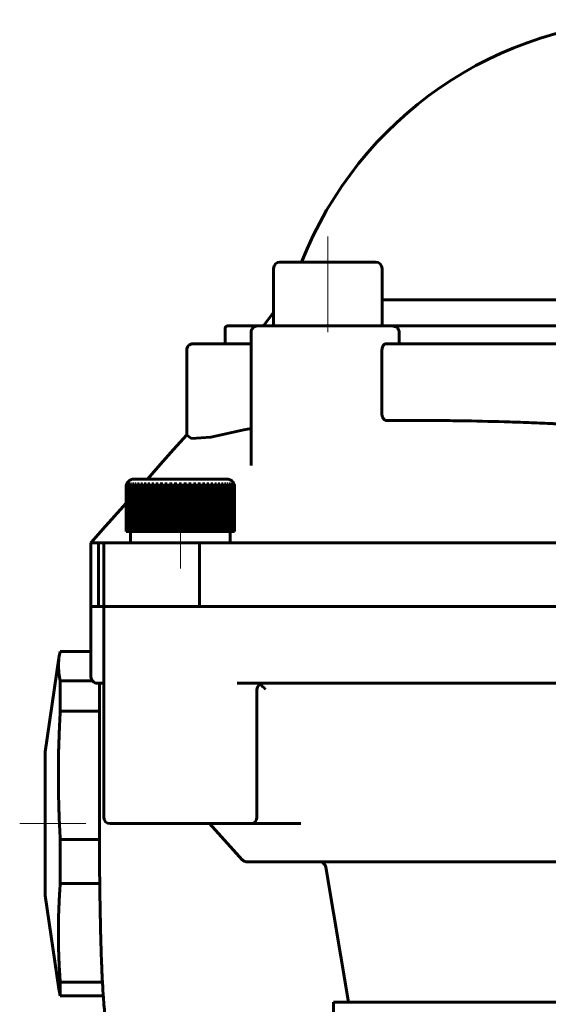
# Model space of a CAD drawing. Header units: millimetres. Extents: x 0 to 841, y 0 to 594.
# Tile 14 of 17: x 496 to 537, y 275 to 352. Entities that reach past the tile are written whole.
import ezdxf

# ---------------------------------------------------------------- set-up
doc = ezdxf.new("R2010")
doc.units = ezdxf.units.MM
doc.linetypes.add('K5LT_AXLED', pattern=[12, 7.5, -1.5, 1.5, -1.5])
doc.linetypes.add('K5LT_BASIC', pattern=[0])
doc.layers.add('Системный слой (1)', color=7, linetype='Continuous', true_color=0x6c6c6c)

# ---------------------------------------------------------------- blocks, each defined once
blk = doc.blocks.new('U81')
at = {"layer": 'Системный слой (1)', "color": 143, "linetype": 'K5LT_BASIC', "lineweight": 60, "true_color": 0x33acca}
for p, q in [((514.554, 300.094), (514.514, 300.118)), ((514.602, 300.062), (514.554, 300.094)), ((514.626, 300.044), (514.602, 300.062)), ((514.638, 300.035), (514.626, 300.044)), ((514.644, 300.03), (514.638, 300.035)), ((514.647, 300.028), (514.644, 300.03)), ((514.649, 300.027), (514.647, 300.028)), ((514.652, 300.024), (514.649, 300.027)), ((514.654, 300.023), (514.652, 300.024)), ((514.655, 300.022), (514.654, 300.023)), ((514.656, 300.021), (514.655, 300.022)), ((514.657, 300.021), (514.656, 300.021)), ((514.656, 300.021), (514.656, 300.021)), ((514.657, 300.02), (514.657, 300.021)), ((514.658, 300.02), (514.657, 300.02)), ((514.657, 300.02), (514.657, 300.02)), ((514.657, 300.02), (514.657, 300.02)), ((514.658, 300.019), (514.658, 300.02)), ((514.659, 300.019), (514.658, 300.019)), ((514.66, 300.018), (514.659, 300.019)), ((514.664, 300.015), (514.66, 300.018)), ((514.66, 300.018), (514.66, 300.018)), ((514.667, 300.012), (514.664, 300.015)), ((514.669, 300.011), (514.667, 300.012)), ((514.67, 300.01), (514.669, 300.011)), ((514.68, 300.002), (514.67, 300.01)), ((514.67, 300.01), (514.67, 300.01)), ((514.686, 299.997), (514.68, 300.002)), ((514.689, 299.995), (514.686, 299.997)), ((514.69, 299.994), (514.689, 299.995)), ((514.691, 299.993), (514.69, 299.994)), ((514.712, 299.975), (514.691, 299.993)), ((514.723, 299.965), (514.712, 299.975)), ((514.729, 299.96), (514.723, 299.965)), ((514.732, 299.958), (514.729, 299.96)), ((514.733, 299.956), (514.732, 299.958)), ((514.757, 299.935), (514.733, 299.956)), ((514.789, 299.904), (514.757, 299.935)), ((514.806, 299.888), (514.789, 299.904)), ((514.814, 299.88), (514.806, 299.888)), ((514.818, 299.875), (514.814, 299.88)), ((514.82, 299.873), (514.818, 299.875)), ((514.821, 299.872), (514.82, 299.873)), ((514.822, 299.871), (514.821, 299.872)), ((514.823, 299.87), (514.822, 299.871)), ((514.824, 299.87), (514.823, 299.87)), ((514.824, 299.869), (514.824, 299.87)), ((514.825, 299.868), (514.824, 299.869)), ((514.824, 299.869), (514.824, 299.869)), ((514.824, 299.869), (514.824, 299.869)), ((514.824, 299.869), (514.824, 299.869)), ((514.824, 299.869), (514.824, 299.869)), ((514.824, 299.869), (514.824, 299.869)), ((514.824, 299.869), (514.824, 299.869)), ((514.824, 299.869), (514.824, 299.869)), ((514.826, 299.867), (514.825, 299.868)), ((514.825, 299.868), (514.825, 299.868)), ((514.825, 299.868), (514.825, 299.868)), ((514.827, 299.866), (514.826, 299.867)), ((514.828, 299.865), (514.827, 299.866)), ((514.831, 299.862), (514.828, 299.865)), ((514.828, 299.865), (514.828, 299.865)), ((514.828, 299.865), (514.828, 299.865)), ((514.833, 299.859), (514.831, 299.862)), ((514.834, 299.858), (514.833, 299.859)), ((514.835, 299.858), (514.834, 299.858)), ((514.835, 299.857), (514.835, 299.858)), ((514.842, 299.85), (514.835, 299.857)), ((514.846, 299.846), (514.842, 299.85)), ((514.848, 299.843), (514.846, 299.846)), ((514.849, 299.842), (514.848, 299.843)), ((514.85, 299.842), (514.849, 299.842)), ((514.866, 299.823), (514.85, 299.842)), ((514.875, 299.814), (514.866, 299.823)), ((514.879, 299.808), (514.875, 299.814)), ((514.882, 299.806), (514.879, 299.808)), ((514.883, 299.805), (514.882, 299.806)), ((514.962, 299.706), (514.883, 299.805))]:
    blk.add_line(p, q, dxfattribs=at)
blk = doc.blocks.new('U82')
at = {"layer": 'Системный слой (1)', "color": 143, "linetype": 'K5LT_BASIC', "lineweight": 60, "true_color": 0x33acca}
for p, q in [((501.955, 300.206), (501.957, 300.078)), ((501.957, 300.078), (501.959, 299.942)), ((501.959, 299.942), (501.959, 299.877)), ((501.959, 299.877), (501.959, 299.841)), ((501.959, 299.841), (501.96, 299.816)), ((501.96, 299.816), (501.96, 299.802)), ((501.96, 299.802), (501.96, 299.785)), ((501.96, 299.785), (501.96, 299.761)), ((501.96, 299.761), (501.96, 299.745)), ((501.96, 299.745), (501.96, 299.739)), ((501.96, 299.739), (501.96, 299.737)), ((501.96, 299.737), (501.96, 299.733)), ((501.96, 299.733), (501.96, 299.726)), ((501.96, 299.726), (501.96, 299.715)), ((501.96, 299.715), (501.96, 299.706))]:
    blk.add_line(p, q, dxfattribs=at)
blk = doc.blocks.new('U86')
at = {"layer": 'Системный слой (1)', "color": 143, "linetype": 'K5LT_BASIC', "lineweight": 60, "true_color": 0x33acca}
for p, q in [((514.165, 286.206), (514.164, 286.206)), ((514.164, 286.206), (514.164, 286.206)), ((514.164, 286.206), (514.164, 286.206)), ((514.165, 286.206), (514.165, 286.206))]:
    blk.add_line(p, q, dxfattribs=at)
blk = doc.blocks.new('U87')
at = {"layer": 'Системный слой (1)', "color": 143, "linetype": 'K5LT_BASIC', "lineweight": 60, "true_color": 0x33acca}
for p, q in [((516.403, 289.206), (516.401, 289.206)), ((516.402, 289.206), (516.403, 289.205)), ((516.403, 289.205), (516.403, 289.206))]:
    blk.add_line(p, q, dxfattribs=at)
blk = doc.blocks.new('U89')
at = {"layer": 'Системный слой (1)', "color": 143, "linetype": 'K5LT_BASIC', "lineweight": 60, "true_color": 0x33acca}
for p, q in [((507.768, 318.513), (508.797, 319.677)), ((506.747, 317.359), (507.768, 318.513)), ((505.726, 316.206), (506.747, 317.359)), ((503.152, 313.299), (504.047, 314.31)), ((502.236, 312.265), (503.152, 313.299)), ((501.319, 311.23), (502.236, 312.265)), ((501.297, 311.206), (501.319, 311.23))]:
    blk.add_line(p, q, dxfattribs=at)
blk = doc.blocks.new('U91')
at = {"layer": 'Системный слой (1)', "color": 143, "linetype": 'K5LT_BASIC', "lineweight": 60, "true_color": 0x33acca}
for p, q in [((509.183, 319.378), (508.797, 319.634)), ((510.688, 319.483), (509.183, 319.378)), ((513.269, 320.068), (510.688, 319.483)), ((513.842, 320.162), (513.269, 320.068))]:
    blk.add_line(p, q, dxfattribs=at)
blk = doc.blocks.new('U93')
at = {"layer": 'Системный слой (1)', "color": 143, "linetype": 'K5LT_BASIC', "lineweight": 60, "true_color": 0x33acca}
for p, q in [((511.997, 328.206), (515.592, 328.206)), ((524.092, 328.206), (565.765, 328.206)), ((576.253, 328.206), (578.597, 328.206))]:
    blk.add_line(p, q, dxfattribs=at)
blk = doc.blocks.new('U94')
at = {"layer": 'Системный слой (1)', "color": 143, "linetype": 'K5LT_BASIC', "lineweight": 60, "true_color": 0x33acca}
for p, q in [((515.17, 328.206), (511.997, 328.206)), ((521.383, 328.206), (520.431, 328.206)), ((565.765, 328.206), (521.492, 328.206)), ((578.597, 328.206), (576.253, 328.206))]:
    blk.add_line(p, q, dxfattribs=at)
blk = doc.blocks.new('U95')
at = {"layer": 'Системный слой (1)', "color": 143, "linetype": 'K5LT_BASIC', "lineweight": 60, "true_color": 0x33acca}
for p, q in [((498.819, 302.345), (498.855, 302.522)), ((498.855, 302.522), (498.897, 302.7)), ((498.744, 301.58), (498.79, 302.169)), ((498.79, 302.169), (498.819, 302.345)), ((498.781, 300.99), (498.744, 301.58)), ((498.897, 300.4), (498.781, 300.99))]:
    blk.add_line(p, q, dxfattribs=at)

msp = doc.modelspace()

# ---------------------------------------------------------------- linework, layer by layer
at = {"layer": 'Системный слой (1)', "color": 30, "linetype": 'K5LT_AXLED', "lineweight": 18, "true_color": 0xff8000}
for p, q in [((519.842, 335.206), (519.842, 326.206)), ((508.297, 309.206), (508.297, 314.106)), ((495.719, 289.206), (500.897, 289.206))]:
    msp.add_line(p, q, dxfattribs=at)
at = {"layer": 'Системный слой (1)', "color": 143, "linetype": 'K5LT_BASIC', "lineweight": 60, "true_color": 0x33acca}
for p, q in [((515.592, 332.706), (515.592, 328.206)), ((523.592, 333.206), (516.092, 333.206)), ((517.79, 333.206), (516.092, 333.206)), ((524.092, 332.706), (524.092, 328.206)), ((566.503, 330.244), (524.092, 330.244)), ((515.592, 329.265), (514.857, 328.286)), ((511.797, 328.006), (511.797, 326.806)), ((514.342, 328.206), (524.83, 328.206)), ((524.092, 328.206), (515.592, 328.206)), ((513.842, 317.257), (513.842, 327.706)), ((525.445, 326.806), (525.445, 327.706)), ((509.297, 326.806), (513.842, 326.806)), ((511.797, 326.806), (510.797, 326.806)), ((511.797, 326.806), (511.33, 326.806)), ((524.423, 326.806), (566.172, 326.806)), ((508.797, 319.634), (508.797, 326.306)), ((524.082, 326.306), (524.082, 321.372)), ((513.842, 317.257), (513.842, 317.257)), ((513.842, 317.257), (513.842, 317.257)), ((504.098, 315.826), (504.098, 315.803)), ((504.123, 315.826), (504.123, 315.748)), ((504.182, 315.826), (504.182, 315.654)), ((504.273, 315.826), (504.273, 312.106)), ((504.397, 315.826), (504.397, 312.106)), ((504.552, 315.826), (504.552, 312.106)), ((511.922, 316.206), (504.672, 316.206)), ((504.738, 315.826), (504.738, 312.106)), ((504.952, 315.826), (504.952, 312.106)), ((505.193, 315.826), (505.193, 312.106)), ((505.459, 315.826), (505.459, 312.106)), ((505.748, 315.826), (505.748, 312.106)), ((506.058, 315.826), (506.058, 312.106)), ((506.385, 315.826), (506.385, 312.106)), ((506.728, 315.826), (506.728, 312.106)), ((507.084, 315.826), (507.084, 312.106)), ((507.449, 315.826), (507.449, 312.106)), ((507.821, 315.826), (507.821, 312.106)), ((508.197, 315.581), (508.197, 315.826)), ((508.397, 315.826), (508.397, 315.581)), ((508.773, 315.826), (508.773, 312.106)), ((509.145, 315.826), (509.145, 312.106)), ((509.511, 315.826), (509.511, 312.106)), ((509.866, 315.826), (509.866, 312.106)), ((510.209, 315.826), (510.209, 312.106)), ((510.537, 315.826), (510.537, 312.106)), ((510.846, 315.826), (510.846, 312.106)), ((511.135, 315.826), (511.135, 312.106)), ((511.401, 315.826), (511.401, 312.106)), ((511.642, 315.826), (511.642, 312.106)), ((511.857, 315.826), (511.857, 312.106)), ((512.042, 315.826), (512.042, 312.106)), ((512.198, 315.826), (512.198, 312.106)), ((512.322, 315.826), (512.322, 312.106)), ((512.413, 315.826), (512.413, 315.654)), ((512.472, 315.826), (512.472, 315.748)), ((512.496, 315.826), (512.496, 315.804)), ((504.047, 312.106), (504.047, 315.581)), ((504.048, 312.106), (504.048, 315.581)), ((504.057, 315.581), (504.057, 312.106)), ((504.074, 312.106), (504.074, 315.581)), ((504.1, 315.581), (504.1, 312.106)), ((504.133, 312.106), (504.133, 315.581)), ((504.177, 315.581), (504.177, 312.106)), ((504.226, 312.106), (504.226, 315.581)), ((504.287, 315.581), (504.287, 312.106)), ((504.351, 312.106), (504.351, 315.581)), ((504.43, 315.581), (504.43, 312.106)), ((504.508, 312.106), (504.508, 315.581)), ((504.603, 315.581), (504.603, 312.106)), ((504.696, 312.106), (504.696, 315.581)), ((504.806, 315.581), (504.806, 312.106)), ((504.913, 312.106), (504.913, 315.581)), ((505.038, 315.581), (505.038, 312.106)), ((505.157, 312.106), (505.157, 315.581)), ((505.295, 315.581), (505.295, 312.106)), ((505.427, 312.106), (505.427, 315.581)), ((505.577, 315.581), (505.577, 312.106)), ((505.719, 312.106), (505.719, 315.581)), ((505.881, 315.581), (505.881, 312.106)), ((506.032, 312.106), (506.032, 315.581)), ((506.204, 315.581), (506.204, 312.106)), ((506.364, 312.106), (506.364, 315.581)), ((506.544, 315.581), (506.544, 312.106)), ((506.711, 312.106), (506.711, 315.581)), ((506.898, 315.581), (506.898, 312.106)), ((507.071, 312.106), (507.071, 315.581)), ((507.263, 315.581), (507.263, 312.106)), ((507.44, 312.106), (507.44, 315.581)), ((507.637, 315.581), (507.637, 312.106)), ((507.817, 312.106), (507.817, 315.581)), ((508.016, 315.581), (508.016, 312.106)), ((508.197, 312.106), (508.197, 315.581)), ((508.397, 315.581), (508.397, 312.106)), ((508.579, 312.106), (508.579, 315.581)), ((508.778, 315.581), (508.778, 312.106)), ((508.958, 312.106), (508.958, 315.581)), ((509.154, 315.581), (509.154, 312.106)), ((509.331, 312.106), (509.331, 315.581)), ((509.524, 315.581), (509.524, 312.106)), ((509.697, 312.106), (509.697, 315.581)), ((509.884, 315.581), (509.884, 312.106)), ((510.051, 312.106), (510.051, 315.581)), ((510.231, 315.581), (510.231, 312.106)), ((510.391, 312.106), (510.391, 315.581)), ((510.562, 315.581), (510.562, 312.106)), ((510.714, 312.106), (510.714, 315.581)), ((510.876, 315.581), (510.876, 312.106)), ((511.018, 312.106), (511.018, 315.581)), ((511.168, 315.581), (511.168, 312.106)), ((511.299, 312.106), (511.299, 315.581)), ((511.437, 315.581), (511.437, 312.106)), ((511.557, 312.106), (511.557, 315.581)), ((511.682, 315.581), (511.682, 312.106)), ((511.788, 312.106), (511.788, 315.581)), ((511.898, 315.581), (511.898, 312.106)), ((511.991, 312.106), (511.991, 315.581)), ((512.086, 315.581), (512.086, 312.106)), ((512.165, 312.106), (512.165, 315.581)), ((512.244, 315.581), (512.244, 312.106)), ((512.307, 312.106), (512.307, 315.581)), ((512.369, 315.581), (512.369, 312.106)), ((512.417, 312.106), (512.417, 315.581)), ((512.462, 315.581), (512.462, 312.106)), ((512.494, 312.106), (512.494, 315.581)), ((512.521, 315.581), (512.521, 312.106)), ((512.537, 312.106), (512.537, 315.581)), ((512.546, 315.581), (512.546, 312.106)), ((512.547, 312.106), (512.547, 315.581)), ((504.047, 312.106), (504.048, 312.106)), ((504.057, 312.106), (504.048, 312.106)), ((504.057, 312.106), (504.074, 312.106)), ((504.1, 312.106), (504.074, 312.106)), ((504.1, 312.106), (504.133, 312.106)), ((504.177, 312.106), (504.133, 312.106)), ((504.177, 312.106), (504.226, 312.106)), ((504.273, 312.106), (504.226, 312.106)), ((504.287, 312.106), (504.273, 312.106)), ((504.287, 312.106), (504.351, 312.106)), ((504.397, 312.106), (504.351, 312.106)), ((504.397, 311.206), (504.397, 312.106)), ((504.43, 312.106), (504.397, 312.106)), ((504.43, 312.106), (504.508, 312.106)), ((504.552, 312.106), (504.508, 312.106)), ((504.603, 312.106), (504.552, 312.106)), ((504.603, 312.106), (504.696, 312.106)), ((504.738, 312.106), (504.696, 312.106)), ((504.806, 312.106), (504.738, 312.106)), ((504.806, 312.106), (504.913, 312.106)), ((504.952, 312.106), (504.913, 312.106)), ((505.038, 312.106), (504.952, 312.106)), ((505.038, 312.106), (505.157, 312.106)), ((505.193, 312.106), (505.157, 312.106)), ((505.295, 312.106), (505.193, 312.106)), ((505.295, 312.106), (505.427, 312.106)), ((505.459, 312.106), (505.427, 312.106)), ((505.577, 312.106), (505.459, 312.106)), ((505.577, 312.106), (505.719, 312.106)), ((505.748, 312.106), (505.719, 312.106)), ((505.881, 312.106), (505.748, 312.106)), ((505.881, 312.106), (506.032, 312.106)), ((506.058, 312.106), (506.032, 312.106)), ((506.204, 312.106), (506.058, 312.106)), ((506.204, 312.106), (506.364, 312.106)), ((506.385, 312.106), (506.364, 312.106)), ((506.544, 312.106), (506.385, 312.106)), ((506.544, 312.106), (506.711, 312.106)), ((506.728, 312.106), (506.711, 312.106)), ((506.898, 312.106), (506.728, 312.106)), ((506.898, 312.106), (507.071, 312.106)), ((507.084, 312.106), (507.071, 312.106)), ((507.263, 312.106), (507.084, 312.106)), ((507.263, 312.106), (507.44, 312.106)), ((507.449, 312.106), (507.44, 312.106)), ((507.637, 312.106), (507.449, 312.106)), ((507.637, 312.106), (507.817, 312.106)), ((507.821, 312.106), (507.817, 312.106)), ((508.016, 312.106), (507.821, 312.106)), ((508.016, 312.106), (508.197, 312.106)), ((508.397, 312.106), (508.197, 312.106)), ((508.397, 312.106), (508.579, 312.106)), ((508.773, 312.106), (508.579, 312.106)), ((508.778, 312.106), (508.773, 312.106)), ((508.778, 312.106), (508.958, 312.106)), ((509.145, 312.106), (508.958, 312.106)), ((509.154, 312.106), (509.145, 312.106)), ((509.154, 312.106), (509.331, 312.106)), ((509.511, 312.106), (509.331, 312.106)), ((509.524, 312.106), (509.511, 312.106)), ((509.524, 312.106), (509.697, 312.106)), ((509.866, 312.106), (509.697, 312.106)), ((509.884, 312.106), (509.866, 312.106)), ((509.884, 312.106), (510.051, 312.106)), ((510.209, 312.106), (510.051, 312.106)), ((510.231, 312.106), (510.209, 312.106)), ((510.231, 312.106), (510.391, 312.106)), ((510.537, 312.106), (510.391, 312.106)), ((510.562, 312.106), (510.537, 312.106)), ((510.562, 312.106), (510.714, 312.106)), ((510.846, 312.106), (510.714, 312.106)), ((510.876, 312.106), (510.846, 312.106)), ((510.876, 312.106), (511.018, 312.106)), ((511.135, 312.106), (511.018, 312.106)), ((511.168, 312.106), (511.135, 312.106)), ((511.168, 312.106), (511.299, 312.106)), ((511.401, 312.106), (511.299, 312.106)), ((511.437, 312.106), (511.401, 312.106)), ((511.437, 312.106), (511.557, 312.106)), ((511.642, 312.106), (511.557, 312.106)), ((511.682, 312.106), (511.642, 312.106)), ((511.682, 312.106), (511.788, 312.106)), ((511.857, 312.106), (511.788, 312.106)), ((511.898, 312.106), (511.857, 312.106)), ((511.898, 312.106), (511.991, 312.106)), ((512.042, 312.106), (511.991, 312.106)), ((512.086, 312.106), (512.042, 312.106)), ((512.086, 312.106), (512.165, 312.106)), ((512.198, 312.106), (512.165, 312.106)), ((512.197, 311.206), (512.197, 312.106)), ((512.244, 312.106), (512.198, 312.106)), ((512.244, 312.106), (512.307, 312.106)), ((512.322, 312.106), (512.307, 312.106)), ((512.369, 312.106), (512.322, 312.106)), ((512.369, 312.106), (512.417, 312.106)), ((512.462, 312.106), (512.417, 312.106)), ((512.462, 312.106), (512.494, 312.106)), ((512.521, 312.106), (512.494, 312.106)), ((512.521, 312.106), (512.537, 312.106)), ((512.546, 312.106), (512.537, 312.106)), ((512.546, 312.106), (512.547, 312.106)), ((501.297, 311.206), (501.297, 306.206)), ((501.297, 311.206), (501.703, 311.206)), ((501.703, 311.206), (501.884, 311.206)), ((502.297, 311.206), (501.884, 311.206)), ((501.884, 311.206), (501.884, 306.206)), ((509.742, 311.206), (502.297, 311.206)), ((502.297, 311.206), (502.297, 306.206)), ((509.742, 311.206), (509.789, 311.206)), ((521.994, 311.206), (509.789, 311.206)), ((509.789, 311.206), (509.789, 306.206)), ((568.601, 311.206), (521.994, 311.206)), ((501.703, 306.206), (501.297, 306.206)), ((501.297, 306.206), (501.297, 300.706)), ((501.297, 306.206), (501.703, 306.206)), ((501.884, 306.206), (501.703, 306.206)), ((501.884, 306.206), (501.703, 306.206)), ((502.297, 306.206), (501.884, 306.206)), ((502.297, 306.206), (502.297, 289.706)), ((509.742, 306.206), (502.297, 306.206)), ((509.742, 306.206), (502.297, 306.206)), ((509.789, 306.206), (509.742, 306.206)), ((509.789, 306.206), (509.742, 306.206)), ((521.994, 306.206), (509.789, 306.206)), ((568.601, 306.206), (521.994, 306.206)), ((498.897, 302.7), (501.297, 302.7)), ((497.719, 294.833), (498.79, 302.169)), ((501.402, 300.4), (498.897, 300.4)), ((498.897, 298.003), (498.897, 300.4)), ((502.199, 300.206), (501.797, 300.206)), ((501.797, 300.206), (502.199, 300.206)), ((501.797, 300.206), (501.805, 300.206)), ((502.199, 300.206), (502.297, 300.206)), ((521.003, 300.206), (512.752, 300.206)), ((512.752, 300.206), (521.003, 300.206)), ((512.881, 300.206), (512.752, 300.206)), ((513.738, 300.206), (512.881, 300.206)), ((514.797, 300.206), (514.745, 300.206)), ((521.003, 300.206), (569.592, 300.206)), ((569.592, 300.206), (521.003, 300.206)), ((501.96, 299.706), (501.96, 289.206)), ((514.297, 299.706), (514.297, 289.706)), ((498.897, 298.003), (501.96, 298.003)), ((497.719, 294.833), (497.719, 283.836)), ((502.797, 289.206), (513.797, 289.206)), ((502.797, 289.206), (513.797, 289.206)), ((510.57, 289.206), (513.149, 286.37)), ((517.721, 289.206), (513.797, 289.206)), ((498.897, 284.509), (498.897, 287.963)), ((501.962, 287.963), (498.897, 287.963)), ((513.149, 286.37), (513.154, 286.37)), ((513.149, 286.37), (513.149, 286.37)), ((513.519, 286.206), (513.825, 286.206)), ((513.825, 286.206), (516.565, 286.206)), ((516.565, 286.206), (526.986, 286.206)), ((521.46, 275.206), (519.69, 285.788)), ((519.69, 285.788), (519.691, 285.788)), ((526.986, 286.206), (563.609, 286.206)), ((498.897, 284.509), (501.987, 284.509)), ((497.719, 283.836), (497.719, 283.579)), ((497.719, 283.579), (498.79, 276.242)), ((498.897, 276.769), (498.897, 275.712)), ((502.199, 276.769), (498.897, 276.769)), ((498.897, 275.712), (502.262, 275.712)), ((520.297, 275.206), (570.297, 275.206)), ((520.297, 270.206), (520.297, 275.206))]:
    msp.add_line(p, q, dxfattribs=at)
for centre, radius, start, end in [((545.701, 322.209), 30, 90.77131, 158.49539), ((516.092, 332.706), 0.5, 90, 180), ((516.092, 332.706), 0.5, 90, 180), ((523.592, 332.706), 0.5, 0, 90), ((511.997, 328.006), 0.2, 90, 180), ((514.342, 327.706), 0.5, 89.99999, 180), ((514.697, 328.406), 0.2, 270, 323.15022), ((509.297, 326.306), 0.5, 89.99999, 180), ((501.797, 300.706), 0.5, 180, 270.00647), ((514.797, 299.706), 0.5, 90, 180), ((502.797, 289.706), 0.5, 180, 270), ((513.797, 289.706), 0.5, 270, 0), ((519.196, 285.706), 0.5, 9.49602, 90), ((519.196, 285.706), 0.5, 9.49602, 90.00002)]:
    msp.add_arc(centre, radius, start, end, dxfattribs=at)
for points, knots in [([(525.445, 327.706), (525.445, 327.774), (525.427, 327.843), (525.375, 327.94), (525.354, 327.971), (525.315, 328.015), (525.294, 328.036), (525.267, 328.059), (525.255, 328.069), (525.247, 328.075), (525.241, 328.079), (525.194, 328.113), (525.138, 328.144), (525.001, 328.19), (524.92, 328.206), (524.83, 328.206)], [0, 0, 0, 0, 0.25, 0.25, 0.375, 0.375, 0.4375, 0.46875, 0.484375, 0.484375, 0.5, 0.5, 0.75, 0.75, 1, 1, 1, 1]), ([(524.082, 326.306), (524.082, 326.439), (524.121, 326.568), (524.25, 326.752), (524.338, 326.806), (524.423, 326.806)], [0, 0, 0, 0, 0.5, 0.5, 1, 1, 1, 1]), ([(524.082, 321.372), (524.082, 321.296), (524.089, 321.226), (524.111, 321.128), (524.127, 321.074), (524.148, 321.024), (524.161, 320.997), (524.164, 320.991), (524.185, 320.953), (524.203, 320.925), (524.243, 320.878), (524.263, 320.859), (524.337, 320.805), (524.39, 320.788), (524.448, 320.788)], [0, 0, 0, 0, 0.25, 0.25, 0.375, 0.46875, 0.46875, 0.5, 0.5, 0.625, 0.625, 0.75, 0.75, 1, 1, 1, 1]), ([(524.448, 320.788), (525.435, 320.799), (526.451, 320.802), (528.008, 320.796), (529.025, 320.788), (530.061, 320.773), (530.599, 320.764), (530.631, 320.764), (531.808, 320.743), (532.951, 320.715), (534.657, 320.661), (535.223, 320.642), (536.07, 320.609), (536.631, 320.586), (537.188, 320.561), (537.468, 320.548), (537.471, 320.548), (537.555, 320.544), (537.742, 320.535), (538.179, 320.513), (538.35, 320.505), (538.647, 320.49), (538.855, 320.479), (539.088, 320.467), (539.213, 320.461), (539.218, 320.461), (539.519, 320.446), (540.073, 320.419), (540.62, 320.397), (540.909, 320.386), (540.943, 320.385), (541.582, 320.362), (542.179, 320.344), (543.069, 320.325), (543.586, 320.315), (544.099, 320.309), (544.391, 320.307), (544.465, 320.306), (546.826, 320.291), (549.221, 320.349), (551.673, 320.478)], [0, 0, 0, 0, 0.125, 0.125, 0.1875, 0.246094, 0.246094, 0.25, 0.25, 0.375, 0.375, 0.4375, 0.4375, 0.46875, 0.499756, 0.499756, 0.5, 0.5, 0.53125, 0.53125, 0.546875, 0.546875, 0.554687, 0.562256, 0.562256, 0.5625, 0.5625, 0.59375, 0.621094, 0.621094, 0.625, 0.625, 0.6875, 0.6875, 0.71875, 0.742187, 0.742187, 0.75, 0.75, 1, 1, 1, 1]), ([(498.897, 287.963), (498.857, 288.647), (498.8, 289.828), (498.753, 291.501), (498.741, 292.857), (498.75, 294.189), (498.78, 295.52), (498.832, 296.827), (498.877, 297.661), (498.897, 298.003)], [0, 0, 0, 0, 2.0438, 3.531644, 5.003778, 6.098221, 7.513464, 8.981062, 10, 10, 10, 10]), ([(503.175, 272.706), (503.174, 272.706), (503.173, 272.706), (503.17, 272.706), (503.168, 272.706), (503.163, 272.706), (503.159, 272.706), (503.149, 272.706), (503.142, 272.707), (503.123, 272.708), (503.11, 272.71), (503.074, 272.715), (503.052, 272.72), (503.008, 272.732), (502.986, 272.739), (502.943, 272.757), (502.922, 272.768), (502.881, 272.791), (502.862, 272.804), (502.824, 272.832), (502.806, 272.848), (502.771, 272.881), (502.755, 272.899), (502.723, 272.938), (502.708, 272.958), (502.679, 273.002), (502.665, 273.026), (502.638, 273.078), (502.625, 273.108), (502.597, 273.175), (502.584, 273.212), (502.556, 273.304), (502.542, 273.356), (502.51, 273.489), (502.492, 273.576), (502.455, 273.785), (502.436, 273.91), (502.394, 274.221), (502.372, 274.416), (502.327, 274.867), (502.305, 275.131), (502.276, 275.514), (502.269, 275.608), (502.246, 275.959), (502.23, 276.205), (502.202, 276.697), (502.19, 276.933), (502.156, 277.629), (502.136, 278.112), (502.097, 279.196), (502.078, 279.796), (502.05, 280.889), (502.039, 281.369), (502.021, 282.235), (502.014, 282.617), (502.003, 283.32), (501.998, 283.639), (501.992, 284.035), (501.991, 284.116), (501.986, 284.518), (501.983, 284.843), (501.976, 285.497), (501.973, 285.827), (501.968, 286.49), (501.966, 286.823), (501.963, 287.544), (501.962, 287.934), (501.96, 288.619), (501.96, 288.912), (501.96, 289.206)], [0, 0, 0, 0, 0.006574, 0.006574, 0.016435, 0.016435, 0.035061, 0.035061, 0.071217, 0.071217, 0.141339, 0.141339, 0.266942, 0.266942, 0.399582, 0.399582, 0.542476, 0.542476, 0.700566, 0.700566, 0.880777, 0.880777, 1.090923, 1.090923, 1.342022, 1.342022, 1.661189, 1.661189, 2.081547, 2.081547, 2.63364, 2.63364, 3.339793, 3.339793, 4.338843, 4.338843, 5.527991, 5.527991, 7.022392, 7.022392, 8.668086, 8.668086, 9.212231, 9.212231, 10.507641, 10.507641, 11.601216, 11.601216, 13.623467, 13.623467, 15.841816, 15.841816, 17.483547, 17.483547, 18.731662, 18.731662, 19.729839, 19.729839, 19.979778, 19.979778, 20.978665, 20.978665, 21.977551, 21.977551, 22.976437, 22.976437, 24.133881, 24.133881, 25, 25, 25, 25]), ([(516.402, 289.206), (516.402, 289.206), (516.402, 289.206), (516.401, 289.206), (516.4, 289.206), (516.399, 289.206), (516.399, 289.206), (516.397, 289.206), (516.395, 289.206), (516.393, 289.206)], [0, 0, 0, 0, 0.2, 0.2, 0.4, 0.4, 0.6, 0.6, 1, 1, 1, 1]), ([(513.519, 286.206), (513.497, 286.206), (513.475, 286.207), (513.43, 286.213), (513.409, 286.218), (513.365, 286.229), (513.344, 286.237), (513.303, 286.254), (513.283, 286.264), (513.245, 286.287), (513.226, 286.3), (513.191, 286.327), (513.175, 286.342), (513.156, 286.361), (513.152, 286.366), (513.149, 286.37)], [0, 0, 0, 0, 0.161966, 0.161966, 0.322159, 0.322159, 0.481261, 0.481261, 0.639949, 0.639949, 0.798892, 0.798892, 0.958757, 0.958757, 1, 1, 1, 1]), ([(498.897, 276.769), (498.857, 277.297), (498.8, 278.209), (498.753, 279.498), (498.741, 280.543), (498.75, 281.57), (498.78, 282.596), (498.833, 283.603), (498.877, 284.246), (498.897, 284.509)], [0, 0, 0, 0, 2.043319, 3.532247, 5.000601, 6.0982, 7.512871, 8.980651, 10, 10, 10, 10])]:
    msp.add_open_spline(points, degree=3, knots=knots, dxfattribs=at)
for points, weights in [([(504.047, 315.581), (504.047, 315.947), (504.306, 316.206), (504.672, 316.206)], [0.99222259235, 0.797566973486, 0.796278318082, 0.988356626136]), ([(511.922, 316.206), (512.289, 316.206), (512.547, 315.947), (512.547, 315.581)], [0.988356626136, 0.796278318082, 0.797566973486, 0.99222259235])]:
    msp.add_rational_spline(points, weights, degree=3, dxfattribs=at)
for points in [[(504.048, 315.581), (504.048, 315.659), (504.064, 315.744), (504.098, 315.826)], [(504.048, 315.581), (504.048, 315.659), (504.064, 315.744), (504.098, 315.826)], [(504.107, 315.826), (504.073, 315.744), (504.057, 315.659), (504.057, 315.581)], [(504.074, 315.581), (504.074, 315.659), (504.089, 315.744), (504.123, 315.826)], [(504.098, 315.826), (504.101, 315.83), (504.104, 315.83), (504.107, 315.826)], [(504.15, 315.826), (504.116, 315.744), (504.1, 315.659), (504.1, 315.581)], [(504.123, 315.826), (504.132, 315.83), (504.141, 315.83), (504.15, 315.826)], [(504.133, 315.581), (504.133, 315.659), (504.148, 315.744), (504.182, 315.826)], [(504.226, 315.826), (504.192, 315.744), (504.177, 315.659), (504.177, 315.581)], [(504.182, 315.826), (504.196, 315.83), (504.211, 315.83), (504.226, 315.826)], [(504.226, 315.581), (504.225, 315.659), (504.24, 315.744), (504.273, 315.826)], [(504.226, 315.581), (504.225, 315.659), (504.24, 315.744), (504.273, 315.826)], [(504.273, 315.826), (504.294, 315.83), (504.314, 315.83), (504.335, 315.826)], [(504.335, 315.826), (504.302, 315.744), (504.288, 315.659), (504.287, 315.581)], [(504.351, 315.581), (504.351, 315.659), (504.365, 315.744), (504.397, 315.826)], [(504.351, 315.581), (504.351, 315.659), (504.365, 315.744), (504.397, 315.826)], [(504.397, 315.826), (504.423, 315.83), (504.45, 315.83), (504.476, 315.826)], [(504.476, 315.826), (504.444, 315.744), (504.43, 315.659), (504.43, 315.581)], [(504.508, 315.581), (504.508, 315.659), (504.522, 315.744), (504.552, 315.826)], [(504.508, 315.581), (504.508, 315.659), (504.522, 315.744), (504.552, 315.826)], [(504.552, 315.826), (504.584, 315.83), (504.616, 315.83), (504.647, 315.826)], [(504.647, 315.826), (504.617, 315.744), (504.603, 315.659), (504.603, 315.581)], [(504.696, 315.581), (504.696, 315.659), (504.709, 315.744), (504.738, 315.826)], [(504.696, 315.581), (504.696, 315.659), (504.709, 315.744), (504.738, 315.826)], [(504.738, 315.826), (504.775, 315.83), (504.811, 315.83), (504.848, 315.826)], [(504.848, 315.826), (504.819, 315.744), (504.807, 315.659), (504.806, 315.581)], [(504.913, 315.581), (504.913, 315.659), (504.925, 315.744), (504.952, 315.826)], [(504.913, 315.581), (504.913, 315.659), (504.925, 315.744), (504.952, 315.826)], [(504.952, 315.826), (504.994, 315.83), (505.035, 315.83), (505.077, 315.826)], [(505.077, 315.826), (505.05, 315.744), (505.038, 315.659), (505.038, 315.581)], [(505.157, 315.581), (505.157, 315.659), (505.168, 315.744), (505.193, 315.826)], [(505.157, 315.581), (505.157, 315.659), (505.168, 315.744), (505.193, 315.826)], [(505.193, 315.826), (505.239, 315.83), (505.285, 315.83), (505.332, 315.826)], [(505.332, 315.826), (505.307, 315.744), (505.296, 315.659), (505.295, 315.581)], [(505.427, 315.581), (505.426, 315.659), (505.436, 315.744), (505.459, 315.826)], [(505.459, 315.826), (505.51, 315.83), (505.56, 315.83), (505.61, 315.826)], [(505.61, 315.826), (505.588, 315.744), (505.577, 315.659), (505.577, 315.581)], [(505.719, 315.581), (505.719, 315.659), (505.728, 315.744), (505.748, 315.826)], [(505.748, 315.826), (505.802, 315.83), (505.856, 315.83), (505.91, 315.826)], [(505.91, 315.826), (505.89, 315.744), (505.881, 315.659), (505.881, 315.581)], [(506.032, 315.581), (506.032, 315.659), (506.04, 315.744), (506.058, 315.826)], [(506.058, 315.826), (506.115, 315.83), (506.172, 315.83), (506.23, 315.826)], [(506.23, 315.826), (506.212, 315.744), (506.204, 315.659), (506.204, 315.581)], [(506.364, 315.581), (506.363, 315.659), (506.37, 315.744), (506.385, 315.826)], [(506.385, 315.826), (506.446, 315.83), (506.506, 315.83), (506.566, 315.826)], [(506.566, 315.826), (506.551, 315.744), (506.544, 315.659), (506.544, 315.581)], [(506.711, 315.581), (506.71, 315.659), (506.716, 315.744), (506.728, 315.826)], [(506.728, 315.826), (506.791, 315.83), (506.853, 315.83), (506.916, 315.826)], [(506.916, 315.826), (506.904, 315.744), (506.898, 315.659), (506.898, 315.581)], [(507.071, 315.581), (507.07, 315.659), (507.074, 315.744), (507.084, 315.826)], [(507.084, 315.826), (507.148, 315.83), (507.212, 315.83), (507.277, 315.826)], [(507.277, 315.826), (507.268, 315.744), (507.264, 315.659), (507.263, 315.581)], [(507.44, 315.581), (507.44, 315.659), (507.443, 315.744), (507.449, 315.826)], [(507.449, 315.826), (507.515, 315.83), (507.58, 315.83), (507.646, 315.826)], [(507.646, 315.826), (507.64, 315.744), (507.637, 315.659), (507.637, 315.581)], [(507.817, 315.581), (507.816, 315.659), (507.818, 315.744), (507.821, 315.826)], [(507.821, 315.826), (507.888, 315.83), (507.954, 315.83), (508.021, 315.826)], [(508.021, 315.826), (508.018, 315.744), (508.016, 315.659), (508.016, 315.581)], [(508.197, 315.826), (508.264, 315.83), (508.33, 315.83), (508.397, 315.826)], [(508.574, 315.826), (508.641, 315.83), (508.707, 315.83), (508.773, 315.826)], [(508.579, 315.581), (508.578, 315.659), (508.577, 315.744), (508.574, 315.826)], [(508.773, 315.826), (508.777, 315.744), (508.778, 315.659), (508.778, 315.581)], [(508.949, 315.826), (509.014, 315.83), (509.08, 315.83), (509.145, 315.826)], [(508.958, 315.581), (508.957, 315.659), (508.954, 315.744), (508.949, 315.826)], [(509.145, 315.826), (509.152, 315.744), (509.155, 315.659), (509.154, 315.581)], [(509.318, 315.826), (509.382, 315.83), (509.447, 315.83), (509.511, 315.826)], [(509.331, 315.581), (509.331, 315.659), (509.327, 315.744), (509.318, 315.826)], [(509.511, 315.826), (509.52, 315.744), (509.524, 315.659), (509.524, 315.581)], [(509.679, 315.826), (509.742, 315.83), (509.804, 315.83), (509.866, 315.826)], [(509.697, 315.581), (509.696, 315.659), (509.691, 315.744), (509.679, 315.826)], [(509.866, 315.826), (509.879, 315.744), (509.884, 315.659), (509.884, 315.581)], [(510.029, 315.826), (510.089, 315.83), (510.149, 315.83), (510.209, 315.826)], [(510.051, 315.581), (510.05, 315.659), (510.044, 315.744), (510.029, 315.826)], [(510.209, 315.826), (510.225, 315.744), (510.231, 315.659), (510.231, 315.581)], [(510.365, 315.826), (510.422, 315.83), (510.48, 315.83), (510.537, 315.826)], [(510.391, 315.581), (510.39, 315.659), (510.383, 315.744), (510.365, 315.826)], [(510.537, 315.826), (510.555, 315.744), (510.563, 315.659), (510.562, 315.581)], [(510.684, 315.826), (510.738, 315.83), (510.792, 315.83), (510.846, 315.826)], [(510.714, 315.581), (510.714, 315.659), (510.705, 315.744), (510.684, 315.826)], [(510.846, 315.826), (510.867, 315.744), (510.876, 315.659), (510.876, 315.581)], [(510.985, 315.826), (511.035, 315.83), (511.085, 315.83), (511.135, 315.826)], [(511.018, 315.581), (511.017, 315.659), (511.007, 315.744), (510.985, 315.826)], [(511.135, 315.826), (511.158, 315.744), (511.168, 315.659), (511.168, 315.581)], [(511.263, 315.826), (511.309, 315.83), (511.355, 315.83), (511.401, 315.826)], [(511.299, 315.581), (511.299, 315.659), (511.288, 315.744), (511.263, 315.826)], [(511.401, 315.826), (511.427, 315.744), (511.438, 315.659), (511.437, 315.581)], [(511.518, 315.826), (511.559, 315.83), (511.601, 315.83), (511.642, 315.826)], [(511.557, 315.581), (511.557, 315.659), (511.545, 315.744), (511.518, 315.826)], [(511.642, 315.826), (511.67, 315.744), (511.682, 315.659), (511.682, 315.581)], [(511.746, 315.826), (511.783, 315.83), (511.82, 315.83), (511.857, 315.826)], [(511.788, 315.581), (511.788, 315.659), (511.775, 315.744), (511.746, 315.826)], [(511.857, 315.826), (511.886, 315.744), (511.899, 315.659), (511.898, 315.581)], [(511.947, 315.826), (511.979, 315.83), (512.011, 315.83), (512.042, 315.826)], [(511.991, 315.581), (511.991, 315.659), (511.978, 315.744), (511.947, 315.826)], [(512.042, 315.826), (512.073, 315.744), (512.086, 315.659), (512.086, 315.581)], [(512.119, 315.826), (512.145, 315.83), (512.171, 315.83), (512.198, 315.826)], [(512.165, 315.581), (512.165, 315.659), (512.151, 315.744), (512.119, 315.826)], [(512.198, 315.826), (512.23, 315.744), (512.244, 315.659), (512.244, 315.581)], [(512.26, 315.826), (512.28, 315.83), (512.301, 315.83), (512.322, 315.826)], [(512.307, 315.581), (512.307, 315.659), (512.293, 315.744), (512.26, 315.826)], [(512.322, 315.826), (512.355, 315.744), (512.369, 315.659), (512.369, 315.581)], [(512.369, 315.826), (512.383, 315.83), (512.398, 315.83), (512.413, 315.826)], [(512.417, 315.581), (512.417, 315.659), (512.402, 315.744), (512.369, 315.826)], [(512.413, 315.826), (512.447, 315.744), (512.462, 315.659), (512.462, 315.581)], [(512.445, 315.826), (512.454, 315.83), (512.463, 315.83), (512.472, 315.826)], [(512.494, 315.581), (512.494, 315.659), (512.479, 315.744), (512.445, 315.826)], [(512.472, 315.826), (512.506, 315.744), (512.521, 315.659), (512.521, 315.581)], [(512.487, 315.826), (512.49, 315.83), (512.493, 315.83), (512.496, 315.826)], [(512.537, 315.581), (512.537, 315.659), (512.522, 315.744), (512.487, 315.826)], [(512.496, 315.826), (512.531, 315.744), (512.546, 315.659), (512.546, 315.581)], [(498.79, 276.242), (498.815, 276.068), (498.851, 275.891), (498.897, 275.712)]]:
    msp.add_open_spline(points, degree=3, dxfattribs=at)

# ---------------------------------------------------------------- block references
at = {"layer": 'Системный слой (1)'}
for name in ['U93', 'U94', 'U89', 'U91', 'U95', 'U82', 'U81', 'U87', 'U86']:
    msp.add_blockref(name, (0, 0), dxfattribs=at)

doc.saveas('drawing.dxf')
